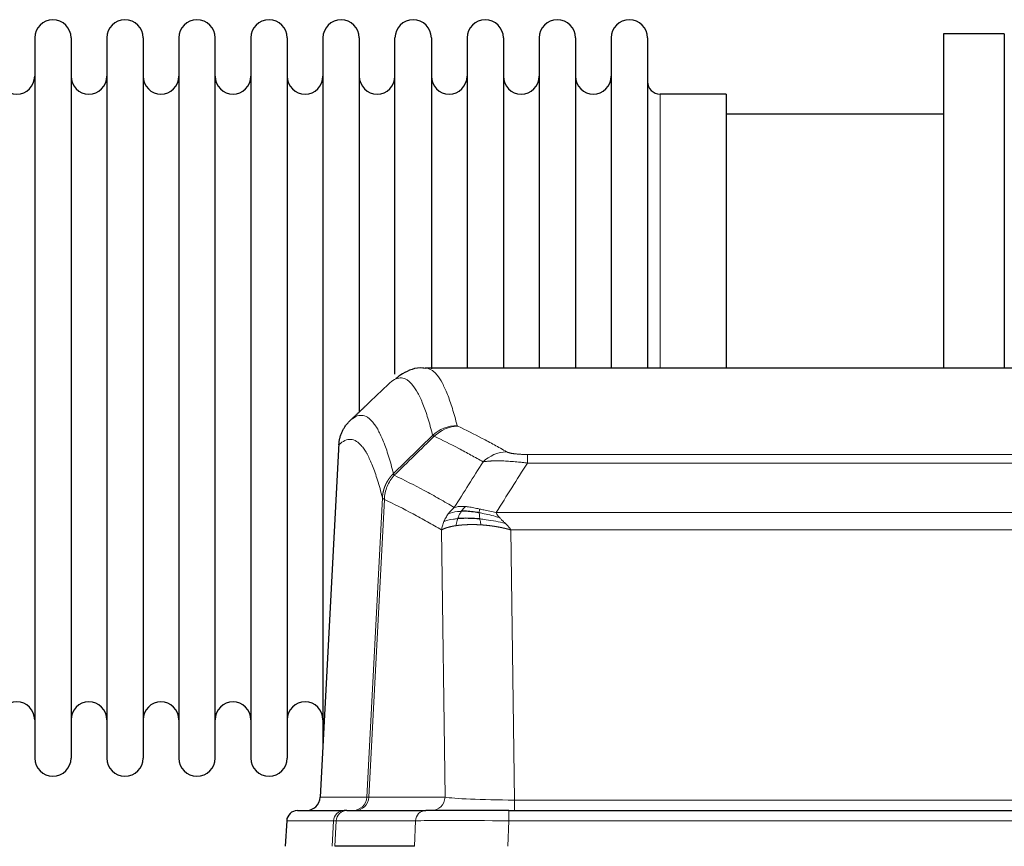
# Model space of a CAD drawing. Header units: inches. Extents: x 0 to 20790, y -12 to 14700.
# Tile 122 of 256: x 3590 to 3866, y 11830 to 12062. Entities that reach past the tile are written whole.
import ezdxf

# ---------------------------------------------------------------- set-up
doc = ezdxf.new("R2010")
doc.units = ezdxf.units.IN
doc.layers.add('1', color=7, linetype='Continuous', true_color=0xffffff)

msp = doc.modelspace()

# ---------------------------------------------------------------- linework, layer by layer
at = {"layer": '1', "color": 2, "linetype": 'Continuous', "lineweight": 25}
for p, q in [((3594.156, 12056.492), (3594.156, 11854.692)), ((3604.356, 12056.492), (3604.356, 11854.692)), ((3614.356, 12056.492), (3614.356, 11854.692)), ((3624.556, 12056.492), (3624.556, 11854.692)), ((3634.556, 12056.492), (3634.556, 11854.692)), ((3644.756, 11854.692), (3644.756, 12056.492)), ((3654.756, 12056.492), (3654.756, 11854.692)), ((3664.956, 12056.492), (3664.956, 11854.692)), ((3674.956, 12056.492), (3674.956, 11955.592)), ((3685.156, 12056.492), (3685.156, 11955.592)), ((3695.156, 11962.313), (3695.156, 12056.492)), ((3705.356, 12056.492), (3705.356, 11963.775)), ((3715.356, 12056.492), (3715.356, 11963.993)), ((3725.556, 12056.492), (3725.556, 11963.993)), ((3735.556, 12056.492), (3735.556, 11963.993)), ((3745.756, 12056.492), (3745.756, 11963.993)), ((3755.756, 12056.492), (3755.756, 11963.993)), ((3765.956, 12056.492), (3765.956, 11963.993)), ((3848.956, 12057.592), (3848.956, 11963.994)), ((3865.956, 12057.592), (3848.956, 12057.592)), ((3865.956, 12057.592), (3865.956, 11963.994)), ((3787.956, 12040.742), (3769.456, 12040.742)), ((3787.956, 12040.742), (3787.956, 11963.988)), ((3848.956, 12035.092), (3787.95, 12035.092)), ((3966.309, 11963.987), (3703.602, 11963.987)), ((3674.956, 11955.592), (3674.956, 11858.371)), ((3685.156, 11955.592), (3685.156, 11951.681)), ((3679.454, 11942.967), (3674.18, 11843.775)), ((3667.808, 11839.987), (3680.919, 11839.987)), ((3681.616, 11839.987), (3680.919, 11839.987)), ((3681.616, 11839.987), (3703.79, 11839.987)), ((3727.045, 11839.987), (3703.79, 11839.987)), ((3727.045, 11839.987), (3942.866, 11839.987)), ((3664.798, 11837.146), (3664.417, 11829.987)), ((3700.59, 11829.987), (3678.336, 11829.987))]:
    msp.add_line(p, q, dxfattribs=at)
at = {"layer": '1', "color": 110, "linetype": 'Continuous', "lineweight": 13}
for p, q in [((3769.456, 12040.742), (3769.456, 11963.988)), ((3679.44, 11942.473), (3674.192, 11843.778)), ((3732.284, 11939.78), (3937.627, 11939.78)), ((3732.284, 11937.364), (3732.284, 11939.78)), ((3937.627, 11937.364), (3732.284, 11937.364)), ((3687.258, 11843.778), (3691.635, 11927.647)), ((3692.191, 11927.17), (3687.839, 11843.778)), ((3723.553, 11923.534), (3946.358, 11923.534)), ((3709.191, 11843.778), (3708.234, 11918.625)), ((3942.245, 11918.635), (3727.666, 11918.635)), ((3727.666, 11918.635), (3728.634, 11842.952)), ((3674.192, 11843.778), (3687.258, 11843.778)), ((3687.839, 11843.778), (3709.191, 11843.778)), ((3728.634, 11839.987), (3728.634, 11842.952)), ((3728.634, 11842.952), (3941.277, 11842.952)), ((3727.045, 11837.144), (3727.045, 11839.987)), ((3664.814, 11837.144), (3664.434, 11829.987)), ((3677.925, 11837.144), (3664.814, 11837.144)), ((3677.551, 11829.987), (3677.925, 11837.144)), ((3678.709, 11837.144), (3678.336, 11829.987)), ((3700.883, 11837.144), (3678.709, 11837.144)), ((3700.59, 11829.987), (3700.883, 11837.144)), ((3727.045, 11837.144), (3726.752, 11829.987)), ((3942.866, 11837.144), (3727.045, 11837.144))]:
    msp.add_line(p, q, dxfattribs=at)
at = {"layer": '1', "color": 2, "linetype": 'Continuous', "lineweight": 25}
for centre, radius, start, end in [((3599.256, 12056.492), 5.1, 0, 180), ((3619.456, 12056.492), 5.1, 0, 180), ((3639.656, 12056.492), 5.1, 0, 180), ((3659.856, 12056.492), 5.1, 0, 180), ((3680.056, 12056.492), 5.1, 0, 180), ((3700.256, 12056.492), 5.1, 0, 180), ((3720.456, 12056.492), 5.1, 0, 180), ((3740.656, 12056.492), 5.1, 0, 180), ((3760.856, 12056.492), 5.1, 0, 180), ((3589.156, 12045.742), 5, 180, 0), ((3609.356, 12045.742), 5, 180, 0), ((3629.556, 12045.742), 5, 180, 0), ((3649.756, 12045.742), 5, 180, 0), ((3669.956, 12045.742), 5, 180, 0), ((3690.156, 12045.742), 5, 180, 0), ((3710.356, 12045.742), 5, 180, 0), ((3730.556, 12045.742), 5, 180, 0), ((3750.756, 12045.742), 5, 180, 0), ((3769.456, 12044.242), 3.5, 180, 270), ((3589.156, 11865.442), 5, 0, 180), ((3609.356, 11865.442), 5, 0, 180), ((3629.556, 11865.442), 5, 0, 180), ((3649.756, 11865.442), 5, 0, 180), ((3669.956, 11865.442), 5, 0, 180), ((3599.256, 11854.692), 5.1, 180, 0), ((3619.456, 11854.692), 5.1, 180, 0), ((3639.656, 11854.692), 5.1, 180, 0), ((3659.856, 11854.692), 5.1, 180, 0), ((3667.794, 11836.987), 3, 90, 176.80547)]:
    msp.add_arc(centre, radius, start, end, dxfattribs=at)
at = {"layer": '1', "color": 110, "linetype": 'Continuous', "lineweight": 13}
for centre, major_axis, ratio, start_param, end_param in [((3712.589, 11937.931), (-9.695, -2.45), 0.9931439, 4.4664808, 5.2238901), ((3712.776, 11937.77), (-4.281, -9.037), 0.9659395, 3.5975691, 4.3432065), ((3726.437, 11930.624), (-4.97, -8.677), 0.9635717, 3.6779385, 4.4208965), ((3683.266, 11843.987), (0, 4), 0.9993908, 3.1415927, 4.6600291), ((3683.963, 11843.987), (0, 4), 0.9702957, 3.1415927, 4.6600291), ((3707.284, 11843.987), (20.038, 0.208), 0.001459, 3.1763609, 3.3855124), ((3705.315, 11843.987), (0, 4), 0.9702957, 3.1415927, 4.6600291), ((3728.554, 11843.987), (-20.002, 0.052), 0.0517476, 0.2535919, 1.5749043), ((3667.808, 11836.987), (0, 3), 0.9993908, 0, 1.5184364), ((3680.919, 11836.987), (0, 3), 0.9993908, 0, 1.5184364), ((3681.616, 11836.987), (0, 3), 0.9702957, 0, 1.5184364), ((3703.79, 11836.987), (0, 3), 0.9702957, 0, 1.5184364), ((3704.937, 11836.987), (-27.029, 0.156), 0.000812, 6.0391366, 6.248288), ((3727.097, 11836.987), (-27.018, 0.123), 0.0058026, 4.7143189, 6.0386286)]:
    msp.add_ellipse(centre, major_axis=major_axis, ratio=ratio, start_param=start_param, end_param=end_param, dxfattribs=at)
at = {"layer": '1', "color": 2, "linetype": 'Continuous', "lineweight": 25}
msp.add_ellipse((3670.2, 11843.987), major_axis=(0, 4), ratio=0.9993908, start_param=3.1415927, end_param=4.6600291, dxfattribs=at)
for points, knots in [([(3703.605, 11963.852), (3703.383, 11963.901), (3701.149, 11964.323), (3697.819, 11962.849), (3695.943, 11961.525), (3695.398, 11960.978)], [0, 0, 0, 0, 0.0680433, 0.6928769, 1, 1, 1, 1]), ([(3679.44, 11942.473), (3679.469, 11943.105), (3679.559, 11943.732), (3679.782, 11944.651), (3679.871, 11944.953), (3680.077, 11945.548), (3680.194, 11945.84), (3680.455, 11946.411), (3680.6, 11946.69), (3680.914, 11947.233), (3681.084, 11947.497), (3681.448, 11948.006), (3681.642, 11948.252), (3682.052, 11948.723), (3682.269, 11948.949), (3682.495, 11949.164)], [0, 0, 0, 0, 0.25, 0.25, 0.375, 0.375, 0.5, 0.5, 0.625, 0.625, 0.75, 0.75, 0.875, 0.875, 1, 1, 1, 1]), ([(3718.785, 11923.444), (3718.556, 11923.483), (3718.329, 11923.52), (3717.427, 11923.655), (3716.768, 11923.733), (3715.498, 11923.837), (3714.888, 11923.862), (3714.116, 11923.86), (3713.927, 11923.857), (3713.741, 11923.85)], [0, 0, 0, 0, 0.125, 0.125, 0.5, 0.5, 0.875, 0.875, 1, 1, 1, 1]), ([(3718.953, 11921.702), (3718.664, 11921.729), (3718.378, 11921.753), (3717.244, 11921.835), (3716.421, 11921.87), (3714.856, 11921.889), (3714.115, 11921.873), (3713.197, 11921.821), (3712.973, 11921.805), (3712.755, 11921.787)], [0, 0, 0, 0, 0.125, 0.125, 0.5, 0.5, 0.875, 0.875, 1, 1, 1, 1])]:
    msp.add_open_spline(points, degree=3, knots=knots, dxfattribs=at)
at = {"layer": '1', "color": 110, "linetype": 'Continuous', "lineweight": 13}
for points, knots in [([(3703.609, 11963.987), (3703.702, 11963.987), (3704.325, 11963.958), (3704.938, 11963.734), (3705.709, 11963.237), (3706.091, 11962.935), (3706.47, 11962.554), (3706.721, 11962.283), (3706.846, 11962.138), (3707.47, 11961.371), (3707.961, 11960.617), (3708.686, 11959.273), (3708.926, 11958.79), (3709.402, 11957.754), (3709.638, 11957.201), (3710.34, 11955.436), (3711.261, 11952.802), (3712.151, 11949.605), (3712.589, 11947.866)], [0, 0, 0, 0, 0.0285171, 0.1904309, 0.1904309, 0.2713878, 0.3118663, 0.3118663, 0.3523447, 0.3523447, 0.5142585, 0.5142585, 0.5952154, 0.5952154, 0.6761724, 0.6761724, 0.8380862, 1, 1, 1, 1]), ([(3705.721, 11945.128), (3705.283, 11946.865), (3704.391, 11950.059), (3703.469, 11952.691), (3702.766, 11954.455), (3702.53, 11955.008), (3702.054, 11956.043), (3701.814, 11956.526), (3701.087, 11957.869), (3700.595, 11958.623), (3699.971, 11959.39), (3699.846, 11959.534), (3699.594, 11959.806), (3699.215, 11960.187), (3698.832, 11960.488), (3698.06, 11960.986), (3697.017, 11961.368), (3695.407, 11961.097), (3694.305, 11960.353), (3693.747, 11959.84)], [0, 0, 0, 0, 0.125, 0.25, 0.25, 0.3125, 0.3125, 0.375, 0.375, 0.5, 0.5, 0.53125, 0.53125, 0.5625, 0.625, 0.625, 0.75, 0.875, 1, 1, 1, 1]), ([(3682.495, 11949.164), (3683.066, 11949.718), (3684.194, 11950.532), (3685.839, 11950.877), (3686.906, 11950.523), (3687.694, 11950.038), (3688.085, 11949.741), (3688.537, 11949.299), (3688.729, 11949.089), (3688.857, 11948.944), (3688.921, 11948.87), (3689.24, 11948.485), (3689.62, 11947.969), (3690.057, 11947.271), (3690.244, 11946.951), (3690.368, 11946.734), (3690.43, 11946.623), (3690.986, 11945.602), (3691.959, 11943.497), (3693.37, 11939.465), (3694.278, 11936.194), (3694.724, 11934.412)], [0, 0, 0, 0, 0.125, 0.25, 0.375, 0.375, 0.4375, 0.46875, 0.484375, 0.484375, 0.5, 0.5, 0.5625, 0.59375, 0.609375, 0.609375, 0.625, 0.625, 0.75, 0.875, 1, 1, 1, 1]), ([(3712.776, 11947.705), (3712.72, 11947.731), (3712.677, 11947.758), (3712.614, 11947.812), (3712.595, 11947.839), (3712.589, 11947.866)], [0, 0, 0, 0, 0.5, 0.5, 1, 1, 1, 1]), ([(3712.776, 11947.705), (3715.061, 11946.618), (3717.343, 11945.476), (3720.758, 11943.682), (3721.896, 11943.071), (3724.168, 11941.821), (3725.303, 11941.182), (3726.437, 11940.53)], [0, 0, 0, 0, 0.5, 0.5, 0.75, 0.75, 1, 1, 1, 1]), ([(3691.635, 11927.647), (3691.19, 11929.426), (3690.284, 11932.694), (3688.877, 11936.726), (3687.907, 11938.834), (3687.353, 11939.856), (3687.291, 11939.968), (3687.167, 11940.186), (3686.981, 11940.506), (3686.545, 11941.206), (3686.166, 11941.725), (3685.848, 11942.111), (3685.784, 11942.186), (3685.656, 11942.332), (3685.465, 11942.543), (3685.014, 11942.989), (3684.624, 11943.289), (3683.838, 11943.78), (3682.775, 11944.144), (3681.134, 11943.818), (3680.009, 11943.019), (3679.44, 11942.473)], [0, 0, 0, 0, 0.125, 0.25, 0.375, 0.375, 0.390625, 0.390625, 0.40625, 0.4375, 0.5, 0.5, 0.515625, 0.515625, 0.53125, 0.5625, 0.625, 0.625, 0.75, 0.875, 1, 1, 1, 1]), ([(3719.857, 11937.705), (3718.722, 11938.358), (3717.585, 11938.997), (3715.31, 11940.248), (3714.171, 11940.86), (3710.752, 11942.656), (3708.468, 11943.799), (3706.18, 11944.888)], [0, 0, 0, 0, 0.25, 0.25, 0.5, 0.5, 1, 1, 1, 1]), ([(3732.284, 11939.78), (3732.102, 11939.78), (3731.919, 11939.781), (3731.555, 11939.786), (3731.376, 11939.789), (3731.02, 11939.798), (3730.845, 11939.804), (3730.498, 11939.818), (3730.327, 11939.826), (3730.116, 11939.838), (3730.074, 11939.841), (3729.99, 11939.846), (3729.866, 11939.854), (3729.745, 11939.862), (3729.506, 11939.88), (3729.198, 11939.906), (3728.911, 11939.936), (3728.738, 11939.957), (3728.703, 11939.961), (3728.635, 11939.969), (3728.602, 11939.973), (3728.502, 11939.986), (3728.437, 11939.995), (3728.247, 11940.022), (3728.128, 11940.041), (3727.901, 11940.08), (3727.794, 11940.1), (3727.591, 11940.141), (3727.496, 11940.162), (3727.383, 11940.189), (3727.36, 11940.194), (3727.317, 11940.205), (3727.295, 11940.211), (3727.231, 11940.227), (3727.19, 11940.239), (3727.072, 11940.272), (3726.998, 11940.295), (3726.861, 11940.341), (3726.798, 11940.364), (3726.621, 11940.434), (3726.521, 11940.482), (3726.437, 11940.53)], [0, 0, 0, 0, 0.0625, 0.0625, 0.125, 0.125, 0.1875, 0.1875, 0.25, 0.25, 0.265625, 0.265625, 0.28125, 0.3125, 0.3125, 0.375, 0.4375, 0.4375, 0.453125, 0.453125, 0.46875, 0.46875, 0.5, 0.5, 0.5625, 0.5625, 0.625, 0.625, 0.6875, 0.6875, 0.703125, 0.703125, 0.71875, 0.71875, 0.75, 0.75, 0.8125, 0.8125, 0.875, 0.875, 1, 1, 1, 1]), ([(3732.284, 11937.364), (3731.949, 11937.407), (3731.616, 11937.448), (3730.953, 11937.526), (3730.625, 11937.563), (3729.649, 11937.667), (3729.011, 11937.727), (3728.309, 11937.786), (3728.231, 11937.792), (3728.075, 11937.804), (3727.998, 11937.81), (3727.766, 11937.828), (3727.614, 11937.839), (3727.159, 11937.871), (3726.564, 11937.908), (3725.991, 11937.936), (3725.57, 11937.954), (3725.362, 11937.961), (3725.156, 11937.968), (3725.02, 11937.972), (3724.952, 11937.974), (3724.346, 11937.989), (3723.838, 11937.993), (3723.119, 11937.985), (3722.887, 11937.98), (3722.548, 11937.969), (3722.437, 11937.964), (3722.219, 11937.955), (3722.111, 11937.949), (3721.584, 11937.92), (3721.196, 11937.888), (3720.481, 11937.808), (3720.155, 11937.76), (3719.857, 11937.705)], [0, 0, 0, 0, 0.0625, 0.0625, 0.125, 0.125, 0.25, 0.25, 0.265625, 0.265625, 0.28125, 0.28125, 0.3125, 0.3125, 0.375, 0.4375, 0.4375, 0.46875, 0.484375, 0.484375, 0.5, 0.5, 0.625, 0.625, 0.6875, 0.6875, 0.71875, 0.71875, 0.75, 0.75, 0.875, 0.875, 1, 1, 1, 1]), ([(3691.635, 11927.647), (3691.636, 11927.663), (3691.638, 11927.697), (3691.641, 11927.748), (3691.644, 11927.799), (3691.647, 11927.849), (3691.651, 11927.9), (3691.655, 11927.951), (3691.66, 11928.001), (3691.664, 11928.052), (3691.669, 11928.102), (3691.674, 11928.153), (3691.68, 11928.203), (3691.685, 11928.254), (3691.691, 11928.304), (3691.697, 11928.355), (3691.703, 11928.405), (3691.71, 11928.456), (3691.717, 11928.506), (3691.724, 11928.556), (3691.731, 11928.606), (3691.739, 11928.657), (3691.747, 11928.707), (3691.755, 11928.757), (3691.763, 11928.807), (3691.772, 11928.857), (3691.781, 11928.907), (3691.79, 11928.957), (3691.799, 11929.007), (3691.809, 11929.057), (3691.819, 11929.107), (3691.829, 11929.156), (3691.839, 11929.206), (3691.85, 11929.256), (3691.861, 11929.305), (3691.872, 11929.355), (3691.883, 11929.405), (3691.895, 11929.454), (3691.907, 11929.503), (3691.919, 11929.553), (3691.931, 11929.602), (3691.944, 11929.651), (3691.957, 11929.7), (3691.97, 11929.749), (3691.983, 11929.798), (3691.997, 11929.847), (3692.011, 11929.896), (3692.025, 11929.945), (3692.039, 11929.994), (3692.054, 11930.042), (3692.068, 11930.091), (3692.084, 11930.139), (3692.099, 11930.188), (3692.114, 11930.236), (3692.13, 11930.284), (3692.146, 11930.333), (3692.162, 11930.381), (3692.179, 11930.429), (3692.196, 11930.477), (3692.213, 11930.524), (3692.23, 11930.572), (3692.247, 11930.62), (3692.265, 11930.667), (3692.283, 11930.715), (3692.301, 11930.762), (3692.32, 11930.81), (3692.338, 11930.857), (3692.357, 11930.904), (3692.376, 11930.951), (3692.396, 11930.998), (3692.415, 11931.045), (3692.435, 11931.092), (3692.455, 11931.138), (3692.476, 11931.185), (3692.496, 11931.231), (3692.517, 11931.277), (3692.544, 11931.337), (3692.578, 11931.41), (3692.619, 11931.496), (3692.66, 11931.582), (3692.703, 11931.667), (3692.746, 11931.752), (3692.79, 11931.836), (3692.835, 11931.92), (3692.88, 11932.004), (3692.927, 11932.087), (3692.974, 11932.17), (3693.022, 11932.252), (3693.07, 11932.334), (3693.12, 11932.415), (3693.17, 11932.496), (3693.221, 11932.576), (3693.273, 11932.656), (3693.325, 11932.736), (3693.378, 11932.815), (3693.432, 11932.893), (3693.487, 11932.971), (3693.542, 11933.049), (3693.598, 11933.125), (3693.655, 11933.202), (3693.713, 11933.278), (3693.771, 11933.353), (3693.83, 11933.428), (3693.889, 11933.502), (3693.949, 11933.575), (3694.01, 11933.648), (3694.072, 11933.721), (3694.134, 11933.793), (3694.197, 11933.864), (3694.261, 11933.935), (3694.325, 11934.005), (3694.39, 11934.074), (3694.456, 11934.143), (3694.522, 11934.212), (3694.589, 11934.279), (3694.656, 11934.346), (3694.701, 11934.39), (3694.724, 11934.412)], [0, 0, 0, 0, 0.0066687, 0.0133374, 0.0200061, 0.0266746, 0.0333432, 0.0400116, 0.0466801, 0.0533484, 0.0600168, 0.066685, 0.0733532, 0.0800214, 0.0866895, 0.0933575, 0.1000255, 0.1066935, 0.1133614, 0.1200292, 0.126697, 0.1333647, 0.1400324, 0.1467001, 0.1533676, 0.1600352, 0.1667026, 0.1733701, 0.1800374, 0.1867047, 0.193372, 0.2000392, 0.2067064, 0.2133735, 0.2200405, 0.2267075, 0.2333745, 0.2400414, 0.2467082, 0.253375, 0.2600418, 0.2667085, 0.2733751, 0.2800417, 0.2867082, 0.2933747, 0.3000412, 0.3067075, 0.3133739, 0.3200401, 0.3267064, 0.3333725, 0.3400387, 0.3467047, 0.3533708, 0.3600367, 0.3667026, 0.3733685, 0.3800343, 0.3867001, 0.3933658, 0.4000315, 0.4066971, 0.4133626, 0.4200281, 0.4266936, 0.433359, 0.4400243, 0.4466896, 0.4533549, 0.4600201, 0.4666852, 0.4733503, 0.4800154, 0.4866804, 0.4933453, 0.5000102, 0.5125098, 0.5250093, 0.5375088, 0.5500082, 0.5625077, 0.5750071, 0.5875066, 0.600006, 0.6125054, 0.6250049, 0.6375043, 0.6500037, 0.6625032, 0.6750026, 0.6875021, 0.7000016, 0.7125011, 0.7250006, 0.7375001, 0.7499997, 0.7624993, 0.7749989, 0.7874985, 0.7999982, 0.812498, 0.8249977, 0.8374975, 0.8499974, 0.8624973, 0.8749972, 0.8874972, 0.8999973, 0.9124974, 0.9249976, 0.9374978, 0.9499981, 0.9624985, 0.9749989, 0.9874994, 1, 1, 1, 1]), ([(3692.191, 11927.17), (3692.212, 11927.801), (3692.29, 11928.429), (3692.554, 11929.657), (3692.739, 11930.258), (3693.211, 11931.41), (3693.496, 11931.962), (3694.155, 11933), (3694.528, 11933.485), (3694.936, 11933.929)], [0, 0, 0, 0, 0.25, 0.25, 0.5, 0.5, 0.75, 0.75, 1, 1, 1, 1]), ([(3694.936, 11933.929), (3694.861, 11934.018), (3694.819, 11934.115), (3694.761, 11934.288), (3694.745, 11934.364), (3694.724, 11934.412)], [0, 0, 0, 0, 0.5, 0.5, 1, 1, 1, 1]), ([(3694.936, 11933.929), (3697.758, 11932.591), (3700.574, 11931.17), (3704.788, 11928.915), (3706.19, 11928.143), (3708.993, 11926.558), (3710.392, 11925.745), (3711.79, 11924.911)], [0, 0, 0, 0, 0.5, 0.5, 0.75, 0.75, 1, 1, 1, 1]), ([(3692.191, 11927.17), (3692.186, 11927.173), (3692.176, 11927.18), (3692.161, 11927.189), (3692.146, 11927.199), (3692.13, 11927.209), (3692.115, 11927.219), (3692.1, 11927.228), (3692.084, 11927.238), (3692.069, 11927.248), (3692.053, 11927.258), (3692.038, 11927.268), (3692.023, 11927.278), (3692.007, 11927.288), (3691.992, 11927.298), (3691.977, 11927.308), (3691.962, 11927.318), (3691.947, 11927.328), (3691.932, 11927.338), (3691.917, 11927.348), (3691.902, 11927.358), (3691.888, 11927.369), (3691.874, 11927.379), (3691.86, 11927.389), (3691.846, 11927.399), (3691.832, 11927.409), (3691.819, 11927.42), (3691.798, 11927.436), (3691.772, 11927.457), (3691.744, 11927.484), (3691.72, 11927.508), (3691.701, 11927.53), (3691.685, 11927.55), (3691.672, 11927.568), (3691.662, 11927.584), (3691.654, 11927.598), (3691.648, 11927.611), (3691.644, 11927.621), (3691.64, 11927.63), (3691.638, 11927.637), (3691.636, 11927.641), (3691.635, 11927.645), (3691.635, 11927.646), (3691.635, 11927.647)], [0, 0, 0, 0, 0.0155037, 0.0313049, 0.0474035, 0.0637997, 0.0804935, 0.097485, 0.1147743, 0.1323613, 0.1502462, 0.1684289, 0.1869096, 0.2056883, 0.224765, 0.2441397, 0.2638126, 0.2837835, 0.3040527, 0.32462, 0.3454856, 0.3666494, 0.3881116, 0.409872, 0.4319308, 0.454288, 0.4769435, 0.4998975, 0.5635611, 0.6228928, 0.6778927, 0.7285606, 0.7748966, 0.8169007, 0.8545729, 0.8879131, 0.9169214, 0.9415977, 0.9619421, 0.9779545, 0.989635, 0.9969835, 1, 1, 1, 1]), ([(3708.234, 11918.625), (3706.903, 11919.411), (3705.57, 11920.179), (3702.903, 11921.678), (3701.567, 11922.409), (3697.557, 11924.545), (3694.877, 11925.895), (3692.191, 11927.17)], [0, 0, 0, 0, 0.25, 0.25, 0.5, 0.5, 1, 1, 1, 1]), ([(3710.083, 11923.104), (3710.329, 11923.434), (3710.595, 11923.752), (3711.166, 11924.356), (3711.47, 11924.642), (3711.79, 11924.911)], [0, 0, 0, 0, 0.5, 0.5, 1, 1, 1, 1]), ([(3713.741, 11923.85), (3713.37, 11923.837), (3713.013, 11923.811), (3711.652, 11923.66), (3710.782, 11923.435), (3710.083, 11923.104)], [0, 0, 0, 0, 0.25, 0.25, 1, 1, 1, 1]), ([(3714.966, 11925.172), (3714.667, 11925.198), (3714.376, 11925.214), (3713.249, 11925.229), (3712.483, 11925.136), (3711.79, 11924.911)], [0, 0, 0, 0, 0.25, 0.25, 1, 1, 1, 1]), ([(3712.755, 11921.787), (3712.786, 11921.878), (3712.819, 11921.969), (3712.953, 11922.333), (3713.066, 11922.605), (3713.315, 11923.13), (3713.452, 11923.383), (3713.643, 11923.698), (3713.692, 11923.775), (3713.741, 11923.85)], [0, 0, 0, 0, 0.125, 0.125, 0.5, 0.5, 0.875, 0.875, 1, 1, 1, 1]), ([(3713.741, 11923.85), (3713.84, 11924), (3713.941, 11924.141), (3714.198, 11924.47), (3714.356, 11924.644), (3714.666, 11924.944), (3714.819, 11925.071), (3714.966, 11925.172)], [0, 0, 0, 0, 0.25, 0.25, 0.625, 0.625, 1, 1, 1, 1]), ([(3718.935, 11924.477), (3718.755, 11924.517), (3718.576, 11924.556), (3717.869, 11924.71), (3717.354, 11924.817), (3716.36, 11924.998), (3715.881, 11925.073), (3715.266, 11925.144), (3715.115, 11925.159), (3714.966, 11925.172)], [0, 0, 0, 0, 0.125, 0.125, 0.5, 0.5, 0.875, 0.875, 1, 1, 1, 1]), ([(3718.785, 11923.444), (3718.783, 11923.568), (3718.785, 11923.684), (3718.798, 11923.949), (3718.814, 11924.086), (3718.862, 11924.316), (3718.894, 11924.408), (3718.935, 11924.477)], [0, 0, 0, 0, 0.25, 0.25, 0.625, 0.625, 1, 1, 1, 1]), ([(3723.553, 11923.534), (3722.332, 11923.722), (3721.156, 11923.979), (3719.663, 11924.313), (3719.295, 11924.396), (3718.935, 11924.477)], [0, 0, 0, 0, 0.75, 0.75, 1, 1, 1, 1]), ([(3708.873, 11920.964), (3709.029, 11921.339), (3709.209, 11921.707), (3709.613, 11922.423), (3709.838, 11922.77), (3710.083, 11923.104)], [0, 0, 0, 0, 0.5, 0.5, 1, 1, 1, 1]), ([(3712.755, 11921.787), (3712.321, 11921.751), (3711.911, 11921.706), (3710.381, 11921.489), (3709.485, 11921.249), (3708.873, 11920.964)], [0, 0, 0, 0, 0.25, 0.25, 1, 1, 1, 1]), ([(3712.265, 11919.826), (3712.301, 11920.026), (3712.344, 11920.25), (3712.449, 11920.729), (3712.512, 11920.985), (3712.638, 11921.426), (3712.694, 11921.606), (3712.755, 11921.787)], [0, 0, 0, 0, 0.375, 0.375, 0.75, 0.75, 1, 1, 1, 1]), ([(3724.424, 11922.09), (3723.013, 11922.512), (3721.577, 11922.888), (3719.706, 11923.278), (3719.242, 11923.366), (3718.785, 11923.444)], [0, 0, 0, 0, 0.75, 0.75, 1, 1, 1, 1]), ([(3718.953, 11921.702), (3718.941, 11921.779), (3718.93, 11921.857), (3718.885, 11922.167), (3718.856, 11922.399), (3718.812, 11922.843), (3718.797, 11923.056), (3718.787, 11923.318), (3718.785, 11923.382), (3718.785, 11923.444)], [0, 0, 0, 0, 0.125, 0.125, 0.5, 0.5, 0.875, 0.875, 1, 1, 1, 1]), ([(3719.268, 11920.052), (3719.235, 11920.214), (3719.195, 11920.4), (3719.114, 11920.802), (3719.071, 11921.019), (3719.003, 11921.394), (3718.978, 11921.548), (3718.953, 11921.702)], [0, 0, 0, 0, 0.375, 0.375, 0.75, 0.75, 1, 1, 1, 1]), ([(3726.095, 11920.471), (3724.322, 11920.923), (3722.493, 11921.27), (3720.119, 11921.583), (3719.531, 11921.649), (3718.953, 11921.702)], [0, 0, 0, 0, 0.75, 0.75, 1, 1, 1, 1]), ([(3724.424, 11922.09), (3724.305, 11922.217), (3724.195, 11922.343), (3723.946, 11922.652), (3723.821, 11922.834), (3723.635, 11923.19), (3723.574, 11923.364), (3723.553, 11923.534)], [0, 0, 0, 0, 0.25, 0.25, 0.625, 0.625, 1, 1, 1, 1]), ([(3726.095, 11920.471), (3726.021, 11920.543), (3725.947, 11920.614), (3725.651, 11920.896), (3725.429, 11921.102), (3725.002, 11921.506), (3724.796, 11921.704), (3724.544, 11921.962), (3724.483, 11922.026), (3724.424, 11922.09)], [0, 0, 0, 0, 0.125, 0.125, 0.5, 0.5, 0.875, 0.875, 1, 1, 1, 1]), ([(3708.234, 11918.625), (3708.291, 11919.022), (3708.373, 11919.417), (3708.586, 11920.199), (3708.718, 11920.585), (3708.873, 11920.964)], [0, 0, 0, 0, 0.5, 0.5, 1, 1, 1, 1]), ([(3712.265, 11919.826), (3712.254, 11919.824), (3712.23, 11919.821), (3712.195, 11919.816), (3712.16, 11919.81), (3712.124, 11919.805), (3712.088, 11919.799), (3712.052, 11919.793), (3712.015, 11919.788), (3711.977, 11919.782), (3711.94, 11919.775), (3711.901, 11919.769), (3711.863, 11919.763), (3711.824, 11919.756), (3711.785, 11919.749), (3711.746, 11919.743), (3711.706, 11919.736), (3711.666, 11919.729), (3711.625, 11919.721), (3711.585, 11919.714), (3711.544, 11919.706), (3711.502, 11919.699), (3711.461, 11919.691), (3711.419, 11919.683), (3711.377, 11919.675), (3711.334, 11919.666), (3711.291, 11919.658), (3711.248, 11919.65), (3711.205, 11919.641), (3711.162, 11919.632), (3711.118, 11919.623), (3711.074, 11919.614), (3711.03, 11919.604), (3710.986, 11919.595), (3710.942, 11919.585), (3710.897, 11919.576), (3710.852, 11919.566), (3710.807, 11919.555), (3710.762, 11919.545), (3710.717, 11919.535), (3710.671, 11919.524), (3710.626, 11919.513), (3710.58, 11919.502), (3710.534, 11919.491), (3710.489, 11919.48), (3710.443, 11919.469), (3710.397, 11919.457), (3710.351, 11919.445), (3710.304, 11919.433), (3710.258, 11919.421), (3710.212, 11919.409), (3710.166, 11919.396), (3710.12, 11919.384), (3710.073, 11919.371), (3710.027, 11919.358), (3709.981, 11919.345), (3709.935, 11919.331), (3709.889, 11919.318), (3709.843, 11919.304), (3709.797, 11919.29), (3709.751, 11919.276), (3709.705, 11919.262), (3709.659, 11919.248), (3709.614, 11919.233), (3709.568, 11919.218), (3709.523, 11919.203), (3709.478, 11919.188), (3709.433, 11919.173), (3709.388, 11919.157), (3709.343, 11919.142), (3709.299, 11919.126), (3709.255, 11919.11), (3709.211, 11919.093), (3709.167, 11919.077), (3709.124, 11919.06), (3709.081, 11919.043), (3709.038, 11919.026), (3708.995, 11919.009), (3708.953, 11918.992), (3708.911, 11918.974), (3708.87, 11918.956), (3708.829, 11918.938), (3708.788, 11918.92), (3708.747, 11918.902), (3708.708, 11918.883), (3708.668, 11918.864), (3708.629, 11918.846), (3708.59, 11918.826), (3708.552, 11918.807), (3708.515, 11918.788), (3708.478, 11918.768), (3708.441, 11918.748), (3708.405, 11918.728), (3708.369, 11918.708), (3708.334, 11918.687), (3708.3, 11918.667), (3708.266, 11918.646), (3708.245, 11918.632), (3708.234, 11918.625)], [0, 0, 0, 0, 0.0060657, 0.012223, 0.0184718, 0.0248123, 0.0312443, 0.0377679, 0.0443831, 0.0510899, 0.0578883, 0.0647782, 0.0717598, 0.0788329, 0.0859977, 0.093254, 0.1006019, 0.1080414, 0.1155725, 0.1231952, 0.1309095, 0.1387154, 0.1466129, 0.1546019, 0.1626826, 0.1708549, 0.1791188, 0.1874742, 0.1959213, 0.20446, 0.2130903, 0.2218121, 0.2306256, 0.2395307, 0.2485274, 0.2576156, 0.2667955, 0.276067, 0.2854301, 0.2948848, 0.3044311, 0.314069, 0.3237985, 0.3336196, 0.3435324, 0.3535367, 0.3636326, 0.3738202, 0.3840993, 0.3944701, 0.4049324, 0.4154864, 0.426132, 0.4368691, 0.4476979, 0.4586183, 0.4696303, 0.480734, 0.4919292, 0.503216, 0.5145945, 0.5260645, 0.5376262, 0.5492795, 0.5610244, 0.5728609, 0.584789, 0.5968087, 0.60892, 0.621123, 0.6334175, 0.6458037, 0.6582815, 0.6708509, 0.6835119, 0.6962645, 0.7091087, 0.7220445, 0.735072, 0.748191, 0.7614017, 0.774704, 0.7880979, 0.8015834, 0.8151605, 0.8288293, 0.8425896, 0.8564416, 0.8703852, 0.8844204, 0.8985472, 0.9127656, 0.9270756, 0.9414773, 0.9559705, 0.9705554, 0.9852319, 1, 1, 1, 1]), ([(3719.268, 11920.052), (3719.246, 11920.053), (3719.202, 11920.056), (3719.136, 11920.06), (3719.07, 11920.064), (3719.004, 11920.067), (3718.938, 11920.071), (3718.872, 11920.075), (3718.806, 11920.078), (3718.739, 11920.081), (3718.673, 11920.085), (3718.607, 11920.088), (3718.54, 11920.091), (3718.474, 11920.094), (3718.407, 11920.097), (3718.341, 11920.099), (3718.274, 11920.102), (3718.207, 11920.104), (3718.141, 11920.107), (3718.074, 11920.109), (3718.007, 11920.111), (3717.94, 11920.113), (3717.873, 11920.115), (3717.806, 11920.117), (3717.739, 11920.119), (3717.672, 11920.12), (3717.605, 11920.122), (3717.538, 11920.123), (3717.471, 11920.124), (3717.404, 11920.125), (3717.337, 11920.126), (3717.27, 11920.127), (3717.203, 11920.128), (3717.136, 11920.129), (3717.069, 11920.129), (3717.002, 11920.13), (3716.935, 11920.13), (3716.868, 11920.13), (3716.801, 11920.13), (3716.733, 11920.13), (3716.666, 11920.13), (3716.599, 11920.13), (3716.532, 11920.129), (3716.465, 11920.129), (3716.398, 11920.128), (3716.331, 11920.127), (3716.264, 11920.126), (3716.197, 11920.125), (3716.13, 11920.124), (3716.063, 11920.123), (3715.996, 11920.122), (3715.929, 11920.12), (3715.863, 11920.118), (3715.796, 11920.117), (3715.729, 11920.115), (3715.662, 11920.113), (3715.596, 11920.111), (3715.529, 11920.109), (3715.463, 11920.106), (3715.396, 11920.104), (3715.33, 11920.101), (3715.263, 11920.098), (3715.197, 11920.096), (3715.131, 11920.093), (3715.064, 11920.089), (3714.998, 11920.086), (3714.932, 11920.083), (3714.866, 11920.079), (3714.801, 11920.076), (3714.735, 11920.072), (3714.669, 11920.068), (3714.603, 11920.064), (3714.538, 11920.06), (3714.472, 11920.056), (3714.407, 11920.052), (3714.342, 11920.047), (3714.277, 11920.042), (3714.212, 11920.038), (3714.147, 11920.033), (3714.082, 11920.028), (3714.017, 11920.023), (3713.953, 11920.017), (3713.888, 11920.012), (3713.824, 11920.006), (3713.76, 11920.001), (3713.696, 11919.995), (3713.632, 11919.989), (3713.568, 11919.983), (3713.504, 11919.977), (3713.441, 11919.971), (3713.377, 11919.964), (3713.314, 11919.958), (3713.251, 11919.951), (3713.188, 11919.944), (3713.125, 11919.937), (3713.063, 11919.93), (3713, 11919.923), (3712.938, 11919.916), (3712.876, 11919.908), (3712.814, 11919.9), (3712.752, 11919.893), (3712.691, 11919.885), (3712.629, 11919.877), (3712.568, 11919.869), (3712.507, 11919.86), (3712.446, 11919.852), (3712.386, 11919.844), (3712.325, 11919.835), (3712.285, 11919.829), (3712.265, 11919.826)], [0, 0, 0, 0, 0.0082024, 0.0164263, 0.0246716, 0.0329384, 0.0412265, 0.0495362, 0.0578672, 0.0662198, 0.0745938, 0.0829892, 0.0914062, 0.0998446, 0.1083045, 0.1167859, 0.1252887, 0.1338131, 0.1423589, 0.1509263, 0.1595151, 0.1681255, 0.1767574, 0.1854108, 0.1940858, 0.2027822, 0.2115002, 0.2202398, 0.2290008, 0.2377835, 0.2465876, 0.2554134, 0.2642606, 0.2731295, 0.2820199, 0.2909319, 0.2998654, 0.3088206, 0.3177973, 0.3267956, 0.3358154, 0.3448569, 0.35392, 0.3630047, 0.3721109, 0.3812388, 0.3903883, 0.3995594, 0.4087522, 0.4179665, 0.4272025, 0.4364601, 0.4457393, 0.4550402, 0.4643627, 0.4737069, 0.4830727, 0.4924601, 0.5018692, 0.5113, 0.5207524, 0.5302265, 0.5397222, 0.5492397, 0.5587788, 0.5683395, 0.577922, 0.5875261, 0.5971519, 0.6067994, 0.6164686, 0.6261595, 0.6358721, 0.6456064, 0.6553624, 0.6651401, 0.6749395, 0.6847606, 0.6946034, 0.704468, 0.7143542, 0.7242622, 0.734192, 0.7441434, 0.7541166, 0.7641115, 0.7741282, 0.7841666, 0.7942268, 0.8043087, 0.8144123, 0.8245377, 0.8346848, 0.8448538, 0.8550444, 0.8652568, 0.875491, 0.885747, 0.8960247, 0.9063242, 0.9166455, 0.9269886, 0.9373534, 0.9477401, 0.9581485, 0.9685787, 0.9790306, 0.9895044, 1, 1, 1, 1]), ([(3727.666, 11918.635), (3727.643, 11918.641), (3727.599, 11918.654), (3727.533, 11918.672), (3727.466, 11918.691), (3727.4, 11918.709), (3727.333, 11918.727), (3727.266, 11918.745), (3727.199, 11918.763), (3727.132, 11918.781), (3727.065, 11918.799), (3726.997, 11918.817), (3726.93, 11918.834), (3726.863, 11918.852), (3726.795, 11918.869), (3726.727, 11918.887), (3726.66, 11918.904), (3726.592, 11918.921), (3726.524, 11918.938), (3726.456, 11918.955), (3726.387, 11918.971), (3726.319, 11918.988), (3726.251, 11919.004), (3726.182, 11919.021), (3726.114, 11919.037), (3726.045, 11919.053), (3725.976, 11919.069), (3725.908, 11919.085), (3725.839, 11919.101), (3725.77, 11919.117), (3725.701, 11919.133), (3725.631, 11919.148), (3725.562, 11919.164), (3725.493, 11919.179), (3725.423, 11919.194), (3725.354, 11919.209), (3725.284, 11919.224), (3725.215, 11919.239), (3725.145, 11919.254), (3725.075, 11919.268), (3725.005, 11919.283), (3724.935, 11919.297), (3724.865, 11919.311), (3724.795, 11919.325), (3724.725, 11919.34), (3724.655, 11919.353), (3724.584, 11919.367), (3724.514, 11919.381), (3724.443, 11919.395), (3724.373, 11919.408), (3724.302, 11919.421), (3724.232, 11919.435), (3724.161, 11919.448), (3724.09, 11919.461), (3724.019, 11919.474), (3723.948, 11919.486), (3723.877, 11919.499), (3723.806, 11919.511), (3723.735, 11919.524), (3723.664, 11919.536), (3723.593, 11919.548), (3723.521, 11919.56), (3723.45, 11919.572), (3723.379, 11919.584), (3723.307, 11919.596), (3723.236, 11919.607), (3723.164, 11919.619), (3723.093, 11919.63), (3723.021, 11919.641), (3722.95, 11919.652), (3722.878, 11919.663), (3722.806, 11919.674), (3722.734, 11919.685), (3722.662, 11919.695), (3722.591, 11919.706), (3722.519, 11919.716), (3722.447, 11919.726), (3722.375, 11919.737), (3722.303, 11919.747), (3722.231, 11919.756), (3722.159, 11919.766), (3722.087, 11919.776), (3722.015, 11919.785), (3721.942, 11919.795), (3721.87, 11919.804), (3721.798, 11919.813), (3721.726, 11919.822), (3721.654, 11919.831), (3721.581, 11919.84), (3721.509, 11919.848), (3721.437, 11919.857), (3721.364, 11919.865), (3721.292, 11919.873), (3721.22, 11919.881), (3721.148, 11919.889), (3721.075, 11919.897), (3721.003, 11919.905), (3720.93, 11919.912), (3720.858, 11919.92), (3720.786, 11919.927), (3720.713, 11919.934), (3720.641, 11919.942), (3720.569, 11919.948), (3720.496, 11919.955), (3720.424, 11919.962), (3720.352, 11919.969), (3720.279, 11919.975), (3720.207, 11919.981), (3720.135, 11919.988), (3720.062, 11919.994), (3719.99, 11919.999), (3719.918, 11920.005), (3719.845, 11920.011), (3719.773, 11920.016), (3719.701, 11920.022), (3719.629, 11920.027), (3719.556, 11920.032), (3719.484, 11920.037), (3719.412, 11920.042), (3719.34, 11920.047), (3719.292, 11920.05), (3719.268, 11920.052)], [0, 0, 0, 0, 0.007775, 0.0155603, 0.0233558, 0.0311618, 0.038978, 0.0468046, 0.0546416, 0.0624889, 0.0703466, 0.0782147, 0.0860931, 0.093982, 0.1018813, 0.109791, 0.1177112, 0.1256417, 0.1335828, 0.1415343, 0.1494962, 0.1574687, 0.1654516, 0.173445, 0.1814489, 0.1894634, 0.1974883, 0.2055238, 0.2135699, 0.2216264, 0.2296936, 0.2377713, 0.2458596, 0.2539585, 0.2620679, 0.270188, 0.2783187, 0.28646, 0.2946119, 0.3027745, 0.3109477, 0.3191316, 0.3273261, 0.3355314, 0.3437472, 0.3519738, 0.3602111, 0.3684591, 0.3767178, 0.3849872, 0.3932673, 0.4015582, 0.4098598, 0.4181722, 0.4264954, 0.4348293, 0.443174, 0.4515295, 0.4598958, 0.4682728, 0.4766607, 0.4850594, 0.493469, 0.5018893, 0.5103206, 0.5187626, 0.5272155, 0.5356793, 0.544154, 0.5526395, 0.561136, 0.5696433, 0.5781615, 0.5866906, 0.5952307, 0.6037817, 0.6123436, 0.6209165, 0.6295003, 0.638095, 0.6467007, 0.6553174, 0.6639451, 0.6725838, 0.6812334, 0.6898941, 0.6985657, 0.7072484, 0.7159421, 0.7246468, 0.7333625, 0.7420893, 0.7508272, 0.759576, 0.768336, 0.777107, 0.7858891, 0.7946823, 0.8034866, 0.812302, 0.8211284, 0.829966, 0.8388147, 0.8476746, 0.8565455, 0.8654276, 0.8743209, 0.8832252, 0.8921408, 0.9010675, 0.9100054, 0.9189544, 0.9279147, 0.9368861, 0.9458688, 0.9548626, 0.9638676, 0.9728839, 0.9819114, 0.9909501, 1, 1, 1, 1]), ([(3727.666, 11918.635), (3727.513, 11918.881), (3727.337, 11919.12), (3726.954, 11919.587), (3726.747, 11919.814), (3726.389, 11920.183), (3726.242, 11920.328), (3726.095, 11920.471)], [0, 0, 0, 0, 0.375, 0.375, 0.75, 0.75, 1, 1, 1, 1])]:
    msp.add_open_spline(points, degree=3, knots=knots, dxfattribs=at)
at = {"layer": '1', "color": 2, "linetype": 'Continuous', "lineweight": 25}
for points, degree in [([(3693.747, 11959.84), (3691.499, 11957.708), (3689.252, 11955.576), (3687.005, 11953.444)], 3), ([(3687.005, 11953.444), (3682.497, 11949.166)], 1)]:
    msp.add_open_spline(points, degree=degree, dxfattribs=at)
at = {"layer": '1', "color": 110, "linetype": 'Continuous', "lineweight": 13}
for points in [[(3694.724, 11934.412), (3698.389, 11937.984), (3702.055, 11941.556), (3705.721, 11945.128)], [(3706.18, 11944.888), (3702.431, 11941.235), (3698.683, 11937.582), (3694.936, 11933.929)], [(3706.18, 11944.888), (3706.067, 11944.939), (3705.879, 11945.031), (3705.762, 11945.099), (3705.721, 11945.128)], [(3711.79, 11924.911), (3714.464, 11929.18), (3717.153, 11933.444), (3719.857, 11937.705)], [(3732.284, 11937.364), (3729.356, 11932.759), (3726.446, 11928.148), (3723.553, 11923.534)]]:
    msp.add_open_spline(points, degree=3, dxfattribs=at)

doc.saveas('drawing.dxf')
